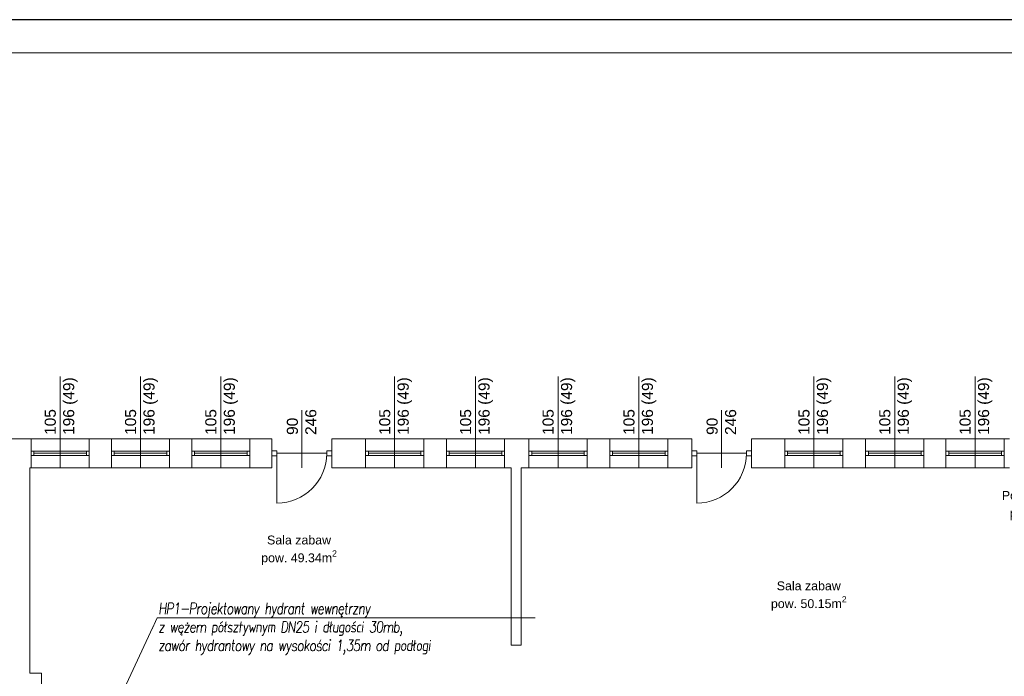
# Model space of a CAD drawing. Header units: millimetres. Extents: x -2390 to 43572, y -15084 to -12114.
# Tile 7 of 52: x 3490 to 5268, y -13299 to -12114. Entities that reach past the tile are written whole.
import ezdxf
from ezdxf import colors
from ezdxf.entities.mleader import LeaderData, LeaderLine
from ezdxf.math import Vec2, Vec3

# ---------------------------------------------------------------- set-up
doc = ezdxf.new("R2010")
doc.units = ezdxf.units.MM
doc.layers.add('IS-pomocnicze', color=2, linetype='Continuous', plot=False)
for name, color, linetype, lineweight in [('IS-ramka', 7, 'Continuous', 15), ('opisy', 5, 'Continuous', 5), ('stolarka', 3, 'Continuous', 9), ('Wymiar', 7, 'Continuous', 5), ('ściany nośne', 1, 'Continuous', 25)]:
    doc.layers.add(name, color=color, linetype=linetype, lineweight=lineweight)
doc.styles.add('ROMANS', font='romans.shx', dxfattribs={"height": 1})
doc.styles.get("Standard").update_dxf_attribs({"font": 'arial.ttf'})

# ---------------------------------------------------------------- blocks, each defined once
blk = doc.blocks.new('_None')

msp = doc.modelspace()

# ---------------------------------------------------------------- linework, layer by layer
at = {"layer": 'opisy', "color": 252, "lineweight": 0}
for p, q in [((3563.2, -12922.5), (3563.2, -12757.9)), ((3708.2, -12922.5), (3708.2, -12757.9)), ((3853.2, -12922.5), (3853.2, -12757.9)), ((4167.2, -12922.5), (4167.2, -12757.9)), ((4313.2, -12922.5), (4313.2, -12757.9)), ((4462.2, -12922.5), (4462.2, -12757.9)), ((4608.2, -12922.5), (4608.2, -12757.9)), ((4924.2, -12922.5), (4924.2, -12757.9)), ((5070.2, -12922.5), (5070.2, -12757.9)), ((5215.2, -12922.5), (5215.2, -12757.9)), ((3999.7, -12922.5), (3999.7, -12818.8)), ((4757.7, -12922.5), (4757.7, -12818.8))]:
    msp.add_line(p, q, dxfattribs=at)
at = {"layer": 'stolarka', "color": 252, "lineweight": 0}
for p, q in [((3510.7, -12892.5), (3515.7, -12892.5)), ((3515.7, -12900.5), (3510.7, -12900.5)), ((3515.7, -12892.5), (3515.7, -12900.5)), ((3515.7, -12892.5), (3610.7, -12892.5)), ((3515.7, -12896.5), (3610.7, -12896.5)), ((3515.7, -12900.5), (3610.7, -12900.5)), ((3615.7, -12892.5), (3610.7, -12892.5)), ((3610.7, -12892.5), (3610.7, -12900.5)), ((3610.7, -12900.5), (3615.7, -12900.5)), ((3655.7, -12892.5), (3660.7, -12892.5)), ((3660.7, -12900.5), (3655.7, -12900.5)), ((3660.7, -12892.5), (3660.7, -12900.5)), ((3660.7, -12892.5), (3755.7, -12892.5)), ((3660.7, -12896.5), (3755.7, -12896.5)), ((3660.7, -12900.5), (3755.7, -12900.5)), ((3760.7, -12892.5), (3755.7, -12892.5)), ((3755.7, -12892.5), (3755.7, -12900.5)), ((3755.7, -12900.5), (3760.7, -12900.5)), ((3800.7, -12892.5), (3805.7, -12892.5)), ((3805.7, -12900.5), (3800.7, -12900.5)), ((3805.7, -12892.5), (3805.7, -12900.5)), ((3805.7, -12892.5), (3900.7, -12892.5)), ((3805.7, -12896.5), (3900.7, -12896.5)), ((3805.7, -12900.5), (3900.7, -12900.5)), ((3905.7, -12892.5), (3900.7, -12892.5)), ((3900.7, -12892.5), (3900.7, -12900.5)), ((3900.7, -12900.5), (3905.7, -12900.5)), ((3954.7, -12892), (3945.7, -12892)), ((3954.7, -12901), (3945.7, -12901)), ((3954.7, -12901), (3954.7, -12892)), ((3954.7, -12896.5), (4044.7, -12896.5)), ((3954.7, -12896.5), (3954.7, -12986.5)), ((4044.7, -12892), (4053.7, -12892)), ((4044.7, -12901), (4044.7, -12892)), ((4044.7, -12901), (4053.7, -12901)), ((4114.7, -12892.5), (4119.7, -12892.5)), ((4119.7, -12900.5), (4114.7, -12900.5)), ((4119.7, -12892.5), (4119.7, -12900.5)), ((4119.7, -12892.5), (4214.7, -12892.5)), ((4119.7, -12896.5), (4214.7, -12896.5)), ((4119.7, -12900.5), (4214.7, -12900.5)), ((4219.7, -12892.5), (4214.7, -12892.5)), ((4214.7, -12892.5), (4214.7, -12900.5)), ((4214.7, -12900.5), (4219.7, -12900.5)), ((4260.7, -12892.5), (4265.7, -12892.5)), ((4265.7, -12900.5), (4260.7, -12900.5)), ((4265.7, -12892.5), (4265.7, -12900.5)), ((4265.7, -12892.5), (4360.7, -12892.5)), ((4265.7, -12896.5), (4360.7, -12896.5)), ((4265.7, -12900.5), (4360.7, -12900.5)), ((4365.7, -12892.5), (4360.7, -12892.5)), ((4360.7, -12892.5), (4360.7, -12900.5)), ((4360.7, -12900.5), (4365.7, -12900.5)), ((4409.7, -12892.5), (4414.7, -12892.5)), ((4414.7, -12900.5), (4409.7, -12900.5)), ((4414.7, -12892.5), (4414.7, -12900.5)), ((4414.7, -12892.5), (4509.7, -12892.5)), ((4414.7, -12896.5), (4509.7, -12896.5)), ((4414.7, -12900.5), (4509.7, -12900.5)), ((4514.7, -12892.5), (4509.7, -12892.5)), ((4509.7, -12892.5), (4509.7, -12900.5)), ((4509.7, -12900.5), (4514.7, -12900.5)), ((4555.7, -12892.5), (4560.7, -12892.5)), ((4560.7, -12900.5), (4555.7, -12900.5)), ((4560.7, -12892.5), (4560.7, -12900.5)), ((4560.7, -12892.5), (4655.7, -12892.5)), ((4560.7, -12896.5), (4655.7, -12896.5)), ((4560.7, -12900.5), (4655.7, -12900.5)), ((4660.7, -12892.5), (4655.7, -12892.5)), ((4655.7, -12892.5), (4655.7, -12900.5)), ((4655.7, -12900.5), (4660.7, -12900.5)), ((4712.7, -12892), (4703.7, -12892)), ((4712.7, -12901), (4703.7, -12901)), ((4712.7, -12901), (4712.7, -12892)), ((4712.7, -12896.5), (4802.7, -12896.5)), ((4712.7, -12896.5), (4712.7, -12986.5)), ((4802.7, -12892), (4811.7, -12892)), ((4802.7, -12901), (4802.7, -12892)), ((4802.7, -12901), (4811.7, -12901)), ((4871.7, -12892.5), (4876.7, -12892.5)), ((4876.7, -12900.5), (4871.7, -12900.5)), ((4876.7, -12892.5), (4876.7, -12900.5)), ((4876.7, -12892.5), (4971.7, -12892.5)), ((4876.7, -12896.5), (4971.7, -12896.5)), ((4876.7, -12900.5), (4971.7, -12900.5)), ((4976.7, -12892.5), (4971.7, -12892.5)), ((4971.7, -12892.5), (4971.7, -12900.5)), ((4971.7, -12900.5), (4976.7, -12900.5)), ((5017.7, -12892.5), (5022.7, -12892.5)), ((5022.7, -12900.5), (5017.7, -12900.5)), ((5022.7, -12892.5), (5022.7, -12900.5)), ((5022.7, -12892.5), (5117.7, -12892.5)), ((5022.7, -12896.5), (5117.7, -12896.5)), ((5022.7, -12900.5), (5117.7, -12900.5)), ((5122.7, -12892.5), (5117.7, -12892.5)), ((5117.7, -12892.5), (5117.7, -12900.5)), ((5117.7, -12900.5), (5122.7, -12900.5)), ((5162.7, -12892.5), (5167.7, -12892.5)), ((5167.7, -12900.5), (5162.7, -12900.5)), ((5167.7, -12892.5), (5167.7, -12900.5)), ((5167.7, -12892.5), (5262.7, -12892.5)), ((5167.7, -12896.5), (5262.7, -12896.5)), ((5167.7, -12900.5), (5262.7, -12900.5)), ((5267.7, -12892.5), (5262.7, -12892.5)), ((5262.7, -12892.5), (5262.7, -12900.5)), ((5262.7, -12900.5), (5267.7, -12900.5))]:
    msp.add_line(p, q, dxfattribs=at)
for points in [[(3954.7, -12986.5, 0.411545), (4044.7, -12896.5)], [(4712.7, -12986.5, 0.411545), (4802.7, -12896.5)]]:
    msp.add_lwpolyline(points, format="xyb", dxfattribs=at)
at = {"layer": 'Wymiar', "color": 252, "lineweight": 0}
for q in [(4377.7, -12922.5), (4395.7, -13242.5)]:
    msp.add_line((4377.7, -13242.5), q, dxfattribs=at)
at = {"layer": 'ściany nośne', "color": 252, "lineweight": 0}
for p, q in [((3195.7, -12870.5), (3945.7, -12870.5)), ((3510.7, -12922.5), (3510.7, -12870.5)), ((3615.7, -12922.5), (3615.7, -12870.5)), ((3655.7, -12922.5), (3655.7, -12870.5)), ((3760.7, -12922.5), (3760.7, -12870.5)), ((3800.7, -12922.5), (3800.7, -12870.5)), ((3905.7, -12922.5), (3905.7, -12870.5)), ((3945.7, -12922.5), (3945.7, -12870.5)), ((4053.7, -12870.5), (4365.7, -12870.5)), ((4053.7, -12922.5), (4053.7, -12870.5)), ((4114.7, -12922.5), (4114.7, -12870.5)), ((4219.7, -12922.5), (4219.7, -12870.5)), ((4260.7, -12922.5), (4260.7, -12870.5)), ((4365.7, -12870.5), (4391.7, -12870.5)), ((4365.7, -12922.5), (4365.7, -12870.5)), ((4391.7, -12870.5), (4703.7, -12870.5)), ((4409.7, -12922.5), (4409.7, -12870.5)), ((4514.7, -12922.5), (4514.7, -12870.5)), ((4555.7, -12922.5), (4555.7, -12870.5)), ((4660.7, -12922.5), (4660.7, -12870.5)), ((4703.7, -12922.5), (4703.7, -12870.5)), ((4811.7, -12870.5), (5277.7, -12870.5)), ((4811.7, -12922.5), (4811.7, -12870.5)), ((4871.7, -12922.5), (4871.7, -12870.5)), ((4976.7, -12922.5), (4976.7, -12870.5)), ((5017.7, -12922.5), (5017.7, -12870.5)), ((5122.7, -12922.5), (5122.7, -12870.5)), ((5162.7, -12922.5), (5162.7, -12870.5)), ((5267.7, -12922.5), (5267.7, -12870.5)), ((3508.7, -12922.5), (3945.7, -12922.5)), ((3508.7, -12922.5), (3508.7, -13293.5)), ((4053.7, -12922.5), (4365.7, -12922.5)), ((4377.7, -12922.5), (4365.7, -12922.5)), ((4703.7, -12922.5), (4395.7, -12922.5)), ((4395.7, -12922.5), (4395.7, -13242.5)), ((5277.7, -12922.5), (4811.7, -12922.5)), ((3508.7, -13293.5), (3529.7, -13293.5)), ((3529.7, -13293.5), (3529.7, -13344.5))]:
    msp.add_line(p, q, dxfattribs=at)

# ---------------------------------------------------------------- texts
at = {"layer": 'opisy', "color": 252, "lineweight": 0, "char_height": 20, "attachment_point": 1, "rotation": 90}
for s, insert, width in [('105\\P196 (49)', (3535.3, -12863.4), 104.913), ('105\\P196 (49)', (3680.3, -12863.4), 104.913), ('105\\P196 (49)', (3825.3, -12863.4), 104.913), ('105\\P196 (49)', (4139.3, -12863.4), 104.913), ('105\\P196 (49)', (4285.3, -12863.4), 104.913), ('105\\P196 (49)', (4434.3, -12863.4), 104.913), ('105\\P196 (49)', (4580.3, -12863.4), 104.913), ('105\\P196 (49)', (4896.3, -12863.4), 104.913), ('105\\P196 (49)', (5042.3, -12863.4), 104.913), ('105\\P196 (49)', (5187.3, -12863.4), 104.913), ('90\\P246', (3972.5, -12863.4), 6.698), ('90\\P246', (4730.5, -12863.4), 6.698)]:
    msp.add_mtext(s, dxfattribs=dict(at, insert=insert, width=width))
at = {"layer": 'opisy', "color": 252, "lineweight": 0, "char_height": 16, "width": 223.779, "attachment_point": 1}
for s, insert in [('\\A1;\\pxqc;Pok. wydawczy\\Ppow. 1.74m{\\H0.7x;\\S2^ ;}', (5228.1, -12964.5)), ('\\A1;\\pxqc;Sala zabaw\\Ppow. 49.34m{\\H0.7x;\\S2^ ;}', (3882.7, -13045)), ('\\A1;\\pxqc;Sala zabaw\\Ppow. 50.15m{\\H0.7x;\\S2^ ;}', (4803.1, -13127.7))]:
    msp.add_mtext(s, dxfattribs=dict(at, insert=insert))

# ---------------------------------------------------------------- next in the draw order: leaders
at = {"layer": 'opisy', "color": 0, "lineweight": 30, "transparency": 33554687}
ml = msp.add_multileader_mtext('Standard', dxfattribs=at)
ml.set_content('{\\Fsimplex|c238;\\Q7;\\W0.8;\\T0.9;\\C0;HP1-Projektowany hydrant wewnętrzny\\Pz wężem półsztywnym DN25 i długości 30mb,\\Pzawór hydrantowy na wysokości 1,35m od podłogi}', color=252, style='ROMANS')
ml.set_leader_properties(color=256, linetype='ByLayer', lineweight=5)
ml.set_arrow_properties(name='NONE')
ml.build(insert=Vec2(0, 0))
ml.multileader.update_dxf_attribs({"text_left_attachment_type": 6, "text_right_attachment_type": 6, "dogleg_length": 0, "arrow_head_size": 0})
ctx = ml.context
ctx.base_point, ctx.char_height, ctx.arrow_head_size, ctx.plane_origin = Vec3(3738.4, -13193.3), 20, 0, Vec3(3165.7, -13149.8)
ctx.left_attachment, ctx.right_attachment = 6, 6
notes = []
notes.append((ctx, [(0, (1, 1, 0), (3738.4, -13193.3), (1, 0), 0, [(0, [(3597.3, -13495.5)], 0, [])])]))
ctx.mtext.insert, ctx.mtext.line_spacing_style, ctx.mtext.flow_direction = Vec3(3740.4, -13166.6), 2, 5
ctx.mtext.has_bg_fill, ctx.mtext.bg_color, ctx.mtext.bg_scale_factor, ctx.mtext.bg_transparency, ctx.mtext.use_window_bg_color = 1, -1027028792, 1.5, 0, 1
for ctx, leaders in notes:
    for number, flags, end, landing, length, lines in leaders:
        leader = LeaderData()
        leader.index, (leader.has_last_leader_line, leader.has_dogleg_vector, leader.attachment_direction) = number, flags
        leader.last_leader_point, leader.dogleg_vector, leader.dogleg_length = Vec3(end), Vec3(landing), length
        for number, points, colour, breaks in lines:
            line = LeaderLine()
            line.index, line.vertices, line.color, line.breaks = number, Vec3.list(points), colors.encode_raw_color(colour), breaks
            leader.lines.append(line)
        ctx.leaders.append(leader)

# ---------------------------------------------------------------- next in the draw order: linework, layer by layer
at = {"layer": 'IS-pomocnicze', "transparency": 33554687}
msp.add_lwpolyline([(2016.3, -15084), (8016.3, -15084), (8016.3, -12114), (2016.3, -12114), (2016.3, -15084)], dxfattribs=at)
at = {"layer": 'IS-ramka', "transparency": 33554687}
msp.add_lwpolyline([(2076.3, -15024), (7956.3, -15024), (7956.3, -12174), (2076.3, -12174)], close=True, dxfattribs=at)

doc.saveas('drawing.dxf')
